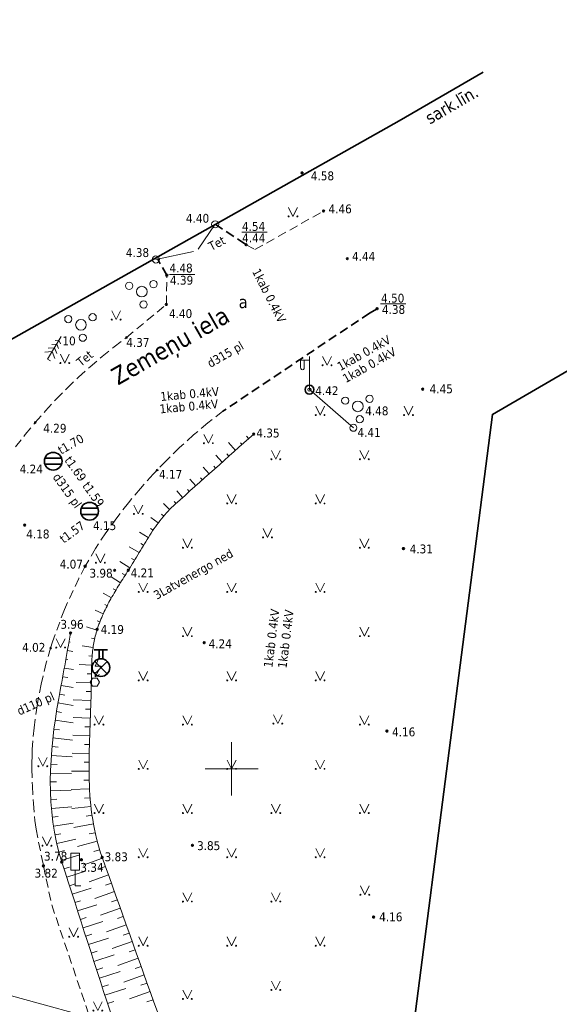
# Model space of a CAD drawing. Header units: metres. Extents: x 479801 to 960259, y 275948 to 557431.
# Tile 29 of 48: x 483488 to 483519, y 275987 to 276042. Entities that reach past the tile are written whole.
import ezdxf
from ezdxf.enums import TextEntityAlignment as Align

# ---------------------------------------------------------------- set-up
doc = ezdxf.new("R2010")
doc.units = ezdxf.units.M
doc.linetypes.add('ADTI_0', pattern=[2, 1, 1])
doc.linetypes.add('ADTI_2', pattern=[0.75, 0.5, -0.25])
for name, color, linetype, lineweight in [('APGR_SARK_####_####_#', 1, 'ADTI_0', 35), ('APGR_SARK_####_TKST_#', 240, 'ADTI_0', 9), ('APGS_ELEM_####_####_#', 1, 'ADTI_0', 9), ('APGS_VADV_ZSPR_TKST_#', 240, 'ADTI_0', 9), ('CELI_CAPM_####_####_#', 7, 'ADTI_2', 35), ('CELI_CMAL_####_####_#', 7, 'ADTI_2', 9), ('CELI_CSEG_####_TKST_#', 7, 'ADTI_0', 9), ('CELI_ELEM_####_####_#', 7, 'ADTI_0', 9), ('CELI_IELA_####_TKST_#', 7, 'ADTI_0', 35), ('CKOM_ELEM_####_####_#', 135, 'ADTI_0', 9), ('ELEK_ELEM_####_####_#', 7, 'ADTI_0', 35), ('ELEK_SAIT_####_####_#', 7, 'ADTI_0', 9), ('ELEK_STUT_####_####_#', 7, 'ADTI_0', 9), ('ELEK_VADV_ZSPR_TKST_#', 7, 'ADTI_0', 9), ('GEOD_ELEM_####_####_#', 7, 'ADTI_0', 35), ('LKAN_ELEM_####_####_#', 34, 'ADTI_0', 35), ('NORB_ELEM_####_####_#', 7, 'ADTI_0', 9), ('NORB_ZOGS_BARJ_####_#', 7, 'ADTI_0', 9), ('RELJ_AATZ_####_TKST_#', 7, 'ADTI_0', 9), ('RELJ_ELEM_####_####_#', 7, 'ADTI_0', 35), ('RELJ_NOGA_####_####_#', 7, 'ADTI_0', 9), ('TERT_ELEM_####_####_#', 3, 'ADTI_0', 9), ('UDTK_ELEM_####_####_#', 120, 'ADTI_0', 35), ('UDTK_VADP_UDEN_TKST_#', 120, 'ADTI_0', 9)]:
    doc.layers.add(name, color=color, linetype=linetype, lineweight=lineweight)
for name, color, linetype, lineweight, true_color in [('LKAN_ELEM_PAST_TKST_#', 7, 'ADTI_0', 9, 0x965c00), ('LKAN_VADP_PAST_TKST_#', 7, 'ADTI_0', 9, 0x965c00), ('SAKT_VADP_KABE_TKST_#', 5, 'ADTI_0', 9, 0x0000ff), ('SAKT_VADP_NEDR_TKST_#', 7, 'ADTI_0', 9, 0xc0c0c0), ('TERT_DIAM_####_TKST_#', 7, 'ADTI_0', 9, 0x00e100)]:
    doc.layers.add(name, color=color, linetype=linetype, lineweight=lineweight, true_color=true_color)
doc.styles.add('Tahoma_05_CB', font='tahoma.ttf', dxfattribs={"height": 0.5})
doc.styles.add('Tahoma_05_LB', font='tahoma.ttf', dxfattribs={"height": 0.5})
doc.styles.add('Tahoma_05_LT', font='tahoma.ttf', dxfattribs={"height": 0.5})
doc.styles.add('Tahoma_07_CB', font='tahoma.ttf', dxfattribs={"height": 0.7})
doc.styles.add('Tahoma_07_CC', font='tahoma.ttf', dxfattribs={"height": 0.7})
doc.styles.add('Tahoma_1_LB', font='tahoma.ttf', dxfattribs={"height": 1})

# ---------------------------------------------------------------- blocks, each defined once
blk = doc.blocks.new('PKT')
at = {"layer": 'RELJ_ELEM_####_####_#', "color": 7, "linetype": 'Continuous', "lineweight": 35}
blk.add_circle((0, 0), 0.05, dxfattribs=at)
blk = doc.blocks.new('UHIDRV')
at = {"layer": 'UDTK_ELEM_####_####_#', "color": 120, "linetype": 'Continuous', "lineweight": 35, "true_color": 0x00fea0}
for p, q in [((-0.375, 1), (0.375, 1)), ((-0.1, 0.5), (-0.1, 1)), ((0.1, 0.5), (0.1, 1)), ((-0.354, 0.354), (0.354, -0.354)), ((-0.354, -0.354), (0.354, 0.354))]:
    blk.add_line(p, q, dxfattribs=at)
blk.add_circle((0, 0), 0.5, dxfattribs=at)
blk = doc.blocks.new('LKAKA')
at = {"layer": 'LKAN_ELEM_####_####_#', "color": 34, "linetype": 'Continuous', "lineweight": 35, "true_color": 0x965c00}
for p, q in [((-0.468, 0.175), (0.468, 0.175)), ((-0.468, -0.175), (0.468, -0.175))]:
    blk.add_line(p, q, dxfattribs=at)
blk.add_circle((0, 0), 0.5, dxfattribs=at)
blk = doc.blocks.new('KRUMS1')
at = {"layer": 'TERT_ELEM_####_####_#', "color": 3, "linetype": 'Continuous', "lineweight": 9, "ltscale": 0.933333, "true_color": 0x00f000}
for centre, radius in [((0.661, 0.425), 0.207), ((-0.714, 0.324), 0.204), ((0, 0), 0.301), ((0.103, -0.728), 0.205)]:
    blk.add_circle(centre, radius, dxfattribs=at)
blk = doc.blocks.new('ELKST')
at = {"layer": 'ELEK_ELEM_####_####_#', "color": 7, "linetype": 'Continuous', "lineweight": 35}
blk.add_circle((0, 0), 0.25, dxfattribs=at)
blk = doc.blocks.new('ELSTUT')
at = {"layer": 'ELEK_ELEM_####_####_#', "color": 7, "linetype": 'Continuous', "lineweight": 9}
blk.add_circle((0, 0), 0.2, dxfattribs=at)
blk = doc.blocks.new('APLAMP')
at = {"layer": 'APGS_ELEM_####_####_#', "color": 240, "linetype": 'Continuous', "lineweight": 9, "true_color": 0xfe005e}
for p, q in [((0, 0), (0, 1.883)), ((0, 1.667), (-0.635, 1.662)), ((-0.5, 1.663), (-0.5, 1.271)), ((-0.29, 1.665), (-0.29, 1.271))]:
    blk.add_line(p, q, dxfattribs=at)
blk.add_circle((0, 0), 0.09, dxfattribs=at)
at = {"layer": 'APGS_ELEM_####_####_#', "color": 240, "linetype": 'Continuous', "lineweight": 9, "true_color": 0xfe005e, "extrusion": (0, 0, -1)}
blk.add_ellipse((-0.395, 1.271), major_axis=(0, -0.151), ratio=0.695971, start_param=4.712389, end_param=7.853982, dxfattribs=at)
blk = doc.blocks.new('PKT_1')
at = {"layer": 'RELJ_ELEM_####_####_#', "color": 7, "linetype": 'Continuous', "lineweight": 20, "ltscale": 0.7}
blk.add_circle((0, 0), 0.05, dxfattribs=at)
blk = doc.blocks.new('KABST')
at = {"layer": 'CKOM_ELEM_####_####_#', "color": 7, "linetype": 'Continuous', "lineweight": 9}
blk.add_line((0.023, 0.3), (0.264, 0.439), dxfattribs=at)
blk.add_lwpolyline([(0.272, 1.462), (0.023, 0.899), (0.359, 0.899), (0.023, 0.3), (0.001, 0.57)], dxfattribs=at)
blk.add_lwpolyline([(-0.133, -0.23), (0.133, -0.23), (0.266, 0), (0.133, 0.231), (-0.133, 0.231), (-0.266, 0), (-0.133, -0.23)], close=True, dxfattribs=at)
blk = doc.blocks.new('BARJST')
at = {"layer": 'NORB_ELEM_####_####_#', "color": 52, "linetype": 'Continuous', "lineweight": 9, "true_color": 0xe1e100}
blk.add_circle((0, 0), 0.202, dxfattribs=at)
blk = doc.blocks.new('EGLE')
at = {"layer": 'TERT_ELEM_####_####_#', "color": 92, "linetype": 'Continuous', "lineweight": 9, "true_color": 0x00e100}
for p, q in [((0, 1.25), (-0.176, 1.122)), ((0, 1.5), (0, 0)), ((0, 1.25), (0.174, 1.122)), ((0, 0.75), (-0.278, 0.546)), ((0, 1), (-0.216, 0.842)), ((0, 1), (0.216, 0.842)), ((0, 0.75), (0.278, 0.546)), ((0, 0.5), (-0.332, 0.256)), ((0, 0.5), (0.334, 0.256)), ((0, 0), (0.2, 0))]:
    blk.add_line(p, q, dxfattribs=at)
blk = doc.blocks.new('CZIME')
at = {"layer": 'CELI_ELEM_####_####_#', "color": 7, "linetype": 'Continuous', "lineweight": 9}
for p, q in [((0.246, 1.847), (-0.254, 1.847)), ((-0.254, 0.878), (-0.254, 1.847)), ((0.246, 0.878), (0.246, 1.847)), ((0.246, 0.878), (-0.254, 0.878)), ((0, 0.878), (0, 0)), ((0, 0), (0.315, 0))]:
    blk.add_line(p, q, dxfattribs=at)
blk = doc.blocks.new('MAURS')
at = {"layer": 'TERT_ELEM_####_####_#', "color": 92, "linetype": 'Continuous', "lineweight": 9, "true_color": 0x00e100}
for p, q in [((-0.25, 0.5), (0, 0)), ((0, 0), (0.25, 0.5))]:
    blk.add_line(p, q, dxfattribs=at)
for centre, radius in [((-0.25, 0), 0.028), ((0.25, 0), 0.0263)]:
    blk.add_circle(centre, radius, dxfattribs=at)
blk = doc.blocks.new('KRUSTS')
at = {"layer": 'GEOD_ELEM_####_####_#', "color": 7, "linetype": 'Continuous', "lineweight": 9}
for p, q in [((0, 1.5), (0, 0)), ((-1.5, 0), (0, 0)), ((0, 0), (0, -1.5)), ((0, 0), (1.5, 0))]:
    blk.add_line(p, q, dxfattribs=at)

msp = doc.modelspace()

# ---------------------------------------------------------------- linework, layer by layer
at = {"layer": 'APGR_SARK_####_####_#'}
for points in [[(483514.21906, 276039.38801), (483509.46102, 276036.62137), (483479.78774, 276019.92067), (483421.53255, 276114.97655), (483394.89693, 276145.1528), (483381.929, 276155.434), (483312.74564, 276207.45583), (483272.863, 276228.124), (483283.479, 276233.951), (483302.04675, 276233.55658)], [(483523.07056, 276024.87762), (483514.73545, 276020.03102), (483506.49199, 275956.04476)]]:
    msp.add_lwpolyline(points, dxfattribs=at)
at = {"layer": 'CELI_CAPM_####_####_#'}
for points in [[(483499.07335, 276030.78139), (483500.81351, 276029.62926)], [(483496.33357, 276027.90118), (483495.80062, 276028.84431)], [(483508.22692, 276026.01243), (483507.787, 276025.76), (483499.496, 276020.212)]]:
    msp.add_lwpolyline(points, dxfattribs=at)
at = {"layer": 'CELI_CMAL_####_####_#'}
for points in [[(483500.81351, 276029.62926), (483501.31981, 276029.35545), (483505.19469, 276031.53157)], [(483487.78947, 276018.19974), (483488.33438, 276018.89747), (483488.89944, 276019.57971), (483489.48398, 276020.24557), (483490.08727, 276020.89425), (483490.70855, 276021.52496), (483491.34699, 276022.13696), (483492.00176, 276022.72957), (483492.67197, 276023.30215), (483493.3567, 276023.85414), (483494.055, 276024.385), (483496.30818, 276026.25276), (483496.33357, 276027.90118)], [(483499.496, 276020.212), (483498.66234, 276019.55804), (483497.85007, 276018.87362), (483497.06085, 276018.15981), (483496.29626, 276017.4178), (483495.79097, 276016.8917), (483495.55776, 276016.64889), (483494.84677, 276015.85448), (483494.16458, 276015.03606), (483493.51236, 276014.19523), (483492.89118, 276013.33364), (483492.302, 276012.453), (483491.72279, 276011.4508), (483491.35588, 276010.76455), (483490.54465, 276009.00397), (483489.87589, 276007.18772), (483489.76864, 276006.82566), (483489.52281, 276005.99585), (483489.23005, 276004.78527), (483488.99898, 276003.56061), (483488.8305, 276002.32658), (483488.725, 276001.088), (483488.71687, 276000.72539), (483488.71316, 276000.3627), (483488.71388, 276000), (483488.7378, 275999.02458), (483488.79389, 275998.04836), (483488.88225, 275997.07292), (483488.94256, 275996.5864), (483489.36165, 275994.51753), (483489.83217, 275992.30521), (483495.30773, 275976.1135)]]:
    msp.add_lwpolyline(points, dxfattribs=at)
at = {"layer": 'ELEK_SAIT_####_####_#'}
msp.add_line((483507.04347, 275981.83198), (483467.08033, 275992.78524), dxfattribs=at)
at = {"layer": 'ELEK_STUT_####_####_#'}
msp.add_lwpolyline([(483504.39681, 276021.43465), (483506.88123, 276019.28184)], dxfattribs=at)
at = {"layer": 'NORB_ZOGS_BARJ_####_#'}
for points in [[(483499.071, 276030.78), (483498.10462, 276029.38545)], [(483495.719, 276028.796), (483497.83797, 276029.25204)]]:
    msp.add_lwpolyline(points, dxfattribs=at)
at = {"layer": 'RELJ_AATZ_####_TKST_#'}
for p, q in [((483500.56693, 276030.333), (483502.0073, 276030.333)), ((483496.48098, 276027.93823), (483497.92135, 276027.93823)), ((483508.40872, 276026.27685), (483509.84908, 276026.27685))]:
    msp.add_line(p, q, dxfattribs=at)
at = {"layer": 'RELJ_NOGA_####_####_#'}
for p, q in [((483500.95991, 276018.66932), (483500.83712, 276018.80687)), ((483500.21389, 276018.00339), (483499.82477, 276018.43931)), ((483500.5869, 276018.33635), (483500.50187, 276018.43161)), ((483499.46788, 276017.33746), (483499.11237, 276017.73572)), ((483499.84088, 276017.67042), (483499.72358, 276017.80184)), ((483498.72186, 276016.67153), (483498.38744, 276017.04616)), ((483499.09487, 276017.0045), (483498.99461, 276017.11681)), ((483497.97585, 276016.0056), (483497.64026, 276016.38154)), ((483498.34885, 276016.33857), (483498.2483, 276016.45121)), ((483497.22983, 276015.33967), (483496.89808, 276015.71132)), ((483497.60284, 276015.67264), (483497.50241, 276015.78514)), ((483496.85682, 276015.00671), (483496.75916, 276015.11611)), ((483496.495, 276014.66182), (483496.14486, 276015.00385)), ((483495.84807, 276013.90008), (483495.42914, 276014.21628)), ((483496.16003, 276014.29075), (483496.04286, 276014.38892)), ((483495.55656, 276013.49393), (483495.42234, 276013.58594)), ((483495.28694, 276013.0729), (483494.79951, 276013.37552)), ((483494.7642, 276012.22042), (483494.21335, 276012.54935)), ((483495.0242, 276012.6475), (483494.8687, 276012.74296)), ((483494.50753, 276011.79133), (483494.33598, 276011.89494)), ((483494.24589, 276011.36525), (483493.67363, 276011.72071)), ((483493.71304, 276010.51905), (483493.19299, 276010.84616)), ((483493.98046, 276010.94153), (483493.81439, 276011.04678)), ((483493.45163, 276010.09285), (483493.30495, 276010.18017)), ((483493.20053, 276009.66049), (483492.74081, 276009.92265)), ((483492.96295, 276009.2206), (483492.82908, 276009.28921)), ((483492.74626, 276008.77003), (483492.28311, 276008.9777)), ((483492.38544, 276007.83802), (483491.80346, 276008.02383)), ((483492.55245, 276008.30921), (483492.39623, 276008.36902)), ((483492.25733, 276007.35487), (483492.07413, 276007.39564)), ((483490.8057, 276007.17663), (483490.86348, 276007.16619)), ((483492.16808, 276006.86302), (483491.55535, 276006.94958)), ((483490.7168, 276006.6846), (483491.01913, 276006.62998)), ((483492.11597, 276006.36587), (483491.9206, 276006.3797)), ((483490.53902, 276005.70053), (483491.05182, 276005.60788)), ((483490.62791, 276006.19256), (483490.73841, 276006.1726)), ((483492.08828, 276005.86665), (483491.37794, 276005.89727)), ((483490.45012, 276005.20849), (483490.73543, 276005.15695)), ((483492.0771, 276005.3668), (483491.84097, 276005.36943)), ((483490.36123, 276004.71646), (483491.03894, 276004.59402)), ((483492.07047, 276004.86684), (483491.2068, 276004.88208)), ((483490.27233, 276004.22442), (483490.56339, 276004.17184)), ((483492.06063, 276004.36694), (483491.77936, 276004.37251)), ((483490.18429, 276003.73224), (483491.04914, 276003.58205)), ((483492.04823, 276003.86709), (483491.04242, 276003.89944)), ((483490.10186, 276003.23908), (483490.38662, 276003.1934)), ((483492.01358, 276002.8677), (483491.04861, 276002.90355)), ((483492.03155, 276003.36737), (483491.73742, 276003.37766)), ((483490.02629, 276002.74483), (483491.04075, 276002.59567)), ((483491.99501, 276002.36804), (483491.70707, 276002.37874)), ((483489.95852, 276002.24945), (483490.27888, 276002.20778)), ((483491.97677, 276001.86837), (483491.01999, 276001.90216)), ((483489.84863, 276001.25556), (483490.19293, 276001.22301)), ((483489.89911, 276001.753), (483491.01151, 276001.62799)), ((483491.96055, 276001.36864), (483491.67362, 276001.37631)), ((483489.8078, 276000.75724), (483490.98068, 276000.67094)), ((483491.95182, 276000.86872), (483490.98756, 276000.87935)), ((483489.77751, 276000.25817), (483490.13378, 276000.24049)), ((483491.94938, 276000.36873), (483491.65576, 276000.36842)), ((483489.75835, 275999.75855), (483490.94976, 275999.72768)), ((483491.95126, 275999.86874), (483490.9541, 275999.86154)), ((483489.75111, 275999.25862), (483490.1062, 275999.25691)), ((483491.95542, 275999.36875), (483491.65013, 275999.36598)), ((483489.75671, 275998.75866), (483490.92959, 275998.79257)), ((483491.96863, 275998.86895), (483490.9295, 275998.8266)), ((483489.77603, 275998.25905), (483490.12492, 275998.27687)), ((483492.04672, 275997.87221), (483490.96891, 275997.75049)), ((483491.99908, 275998.36991), (483491.68146, 275998.3444)), ((483489.80996, 275997.76022), (483490.96175, 275997.85836)), ((483489.85935, 275997.26269), (483490.20068, 275997.30312)), ((483492.11113, 275997.3764), (483491.78226, 275997.327)), ((483489.92522, 275996.76707), (483491.04533, 275996.93373)), ((483492.19178, 275996.88296), (483491.07743, 275996.68717)), ((483490.00827, 275996.27405), (483490.33859, 275996.33452)), ((483492.2884, 275996.39242), (483491.9519, 275996.32005)), ((483490.10959, 275995.78445), (483491.1919, 275996.02469)), ((483492.4031, 275995.90578), (483491.28617, 275995.61196)), ((483490.23007, 275995.29922), (483490.54913, 275995.3842)), ((483490.3701, 275994.81927), (483491.41567, 275995.14726)), ((483492.53877, 275995.42459), (483492.2078, 275995.32221)), ((483492.6971, 275994.95038), (483491.61225, 275994.56253)), ((483490.52378, 275994.34347), (483490.83787, 275994.44521)), ((483490.67786, 275993.8678), (483491.73413, 275994.20995)), ((483493.03375, 275994.00874), (483491.93897, 275993.61735)), ((483492.86542, 275994.47956), (483492.53848, 275994.36267)), ((483490.83194, 275993.39214), (483491.15161, 275993.49569)), ((483493.20207, 275993.53793), (483492.87215, 275993.41998)), ((483490.98602, 275992.91647), (483492.06089, 275993.26465)), ((483493.37039, 275993.06711), (483492.2657, 275992.67217)), ((483491.14009, 275992.4408), (483491.46535, 275992.54616)), ((483491.29417, 275991.96513), (483492.38766, 275992.31934)), ((483493.53871, 275992.5963), (483493.20582, 275992.47728)), ((483493.70703, 275992.12548), (483492.59242, 275991.72699)), ((483491.44825, 275991.48947), (483491.77909, 275991.59663)), ((483491.60233, 275991.0138), (483492.71443, 275991.37403)), ((483494.04368, 275991.18385), (483492.91915, 275990.78182)), ((483493.87536, 275991.65466), (483493.53948, 275991.53459)), ((483491.75641, 275990.53813), (483492.09283, 275990.64711)), ((483494.212, 275990.71303), (483493.87315, 275990.59189)), ((483491.91049, 275990.06246), (483493.0412, 275990.42873)), ((483494.38032, 275990.24222), (483493.24587, 275989.83664)), ((483492.06457, 275989.5868), (483492.40657, 275989.69758)), ((483494.54864, 275989.7714), (483494.20682, 275989.64919)), ((483492.21865, 275989.11113), (483493.36797, 275989.48342)), ((483494.71696, 275989.30058), (483493.5726, 275988.89146)), ((483492.37273, 275988.63546), (483492.72032, 275988.74805)), ((483492.52681, 275988.15979), (483493.69474, 275988.53811)), ((483494.88529, 275988.82977), (483494.54049, 275988.7065)), ((483495.05361, 275988.35895), (483493.89932, 275987.94628)), ((483495.22193, 275987.88813), (483494.87416, 275987.7638)), ((483492.68089, 275987.68413), (483493.03406, 275987.79853)), ((483492.83497, 275987.20846), (483494.02151, 275987.59281)), ((483495.39025, 275987.41732), (483494.22604, 275987.0011)), ((483492.98905, 275986.73279), (483493.3478, 275986.849)), ((483495.55857, 275986.9465), (483495.20782, 275986.82111))]:
    msp.add_line(p, q, dxfattribs=at)
for points, knots in [([(483501.24501, 276018.92381), (483499.76688, 276017.60437), (483498.28875, 276016.28492), (483496.81062, 276014.96547), (483496.52797, 276014.71316), (483496.27161, 276014.43312), (483496.03281, 276014.13664), (483495.7928, 276013.83866), (483495.57092, 276013.5299), (483495.36978, 276013.20634), (483495.16633, 276012.87907), (483494.96352, 276012.55182), (483494.76499, 276012.22173), (483494.66526, 276012.05593), (483494.56735, 276011.88907), (483494.46675, 276011.7238), (483494.36616, 276011.55856), (483494.26402, 276011.39427), (483494.16187, 276011.22998), (483493.99484, 276010.96134), (483493.82324, 276010.69562), (483493.65541, 276010.42742), (483493.48945, 276010.16221), (483493.33177, 276009.89232), (483493.17736, 276009.61986), (483493.02253, 276009.34667), (483492.88148, 276009.06673), (483492.75116, 276008.78096), (483492.68505, 276008.636), (483492.62275, 276008.4898), (483492.56483, 276008.34152), (483492.5355, 276008.26645), (483492.50734, 276008.19106), (483492.47963, 276008.11537), (483492.45163, 276008.03887), (483492.42542, 276007.96199), (483492.40024, 276007.88437), (483492.31967, 276007.63602), (483492.25832, 276007.38335), (483492.21116, 276007.12608), (483492.16489, 276006.87366), (483492.13222, 276006.62047), (483492.11593, 276006.36523), (483492.09971, 276006.11114), (483492.08459, 276005.85716), (483492.08029, 276005.60276), (483492.07599, 276005.34838), (483492.07522, 276005.09396), (483492.06999, 276004.83961), (483492.06332, 276004.51543), (483492.05823, 276004.19119), (483492.04823, 276003.86709)], [0, 0, 0, 0, 0.32342411, 0.32342411, 0.32342411, 0.38526961, 0.38526961, 0.38526961, 0.44742843, 0.44742843, 0.44742843, 0.51030153, 0.51030153, 0.51030153, 0.54188227, 0.54188227, 0.54188227, 0.57345987, 0.57345987, 0.57345987, 0.62509618, 0.62509618, 0.62509618, 0.67615809, 0.67615809, 0.67615809, 0.72735658, 0.72735658, 0.72735658, 0.75332747, 0.75332747, 0.75332747, 0.76647694, 0.76647694, 0.76647694, 0.77976721, 0.77976721, 0.77976721, 0.82229001, 0.82229001, 0.82229001, 0.86401177, 0.86401177, 0.86401177, 0.90554378, 0.90554378, 0.90554378, 0.94707097, 0.94707097, 0.94707097, 1, 1, 1, 1]), ([(483496.22471, 275976.74377), (483494.28269, 275982.7391), (483492.34067, 275988.73442), (483490.39866, 275994.72974), (483489.449, 275997.66148), (483489.67907, 276000.94066), (483490.22696, 276003.97328), (483490.45005, 276005.20807), (483490.67313, 276006.44285), (483490.89621, 276007.67764)], [0, 0, 0, 0, 0.59237777, 0.59237777, 0.59237777, 0.882053, 0.882053, 0.882053, 1, 1, 1, 1]), ([(483492.04823, 276003.86709), (483492.02507, 276003.11636), (483491.99349, 276002.36588), (483491.96783, 276001.61525), (483491.94215, 276000.86409), (483491.94836, 276000.11196), (483491.9555, 275999.36042), (483491.96254, 275998.61818), (483492.02717, 275997.87913), (483492.14746, 275997.14175), (483492.26676, 275996.41047), (483492.43211, 275995.69158), (483492.67994, 275994.99838), (483494.75994, 275989.18037), (483496.83994, 275983.36236), (483498.91994, 275977.54436)], [0, 0, 0, 0, 0.08199837, 0.08199837, 0.08199837, 0.16405446, 0.16405446, 0.16405446, 0.24509516, 0.24509516, 0.24509516, 0.32546491, 0.32546491, 0.32546491, 1, 1, 1, 1])]:
    msp.add_open_spline(points, degree=3, knots=knots, dxfattribs=at)

# ---------------------------------------------------------------- block references
at = {"layer": 'APGS_ELEM_####_####_#', "color": 240, "linetype": 'Continuous', "lineweight": 9, "ltscale": 0.7, "true_color": 0xfe005e}
msp.add_blockref('APLAMP', (483504.39681, 276021.43465), dxfattribs=at)
at = {"layer": 'CELI_ELEM_####_####_#', "color": 2, "linetype": 'Continuous', "lineweight": 9, "ltscale": 0.7, "true_color": 0xffff00}
msp.add_blockref('CZIME', (483491.15498, 275993.39094), dxfattribs=at)
at = {"layer": 'CKOM_ELEM_####_####_#', "color": 7, "linetype": 'Continuous', "lineweight": 9, "ltscale": 0.7, "true_color": 0xffffff}
msp.add_blockref('KABST', (483492.268, 276004.9019), dxfattribs=at)
at = {"layer": 'ELEK_ELEM_####_####_#', "color": 30, "linetype": 'Continuous', "lineweight": 20, "ltscale": 0.7, "true_color": 0xff7f00}
msp.add_blockref('ELKST', (483504.39681, 276021.43465), dxfattribs=at)
at = {"layer": 'ELEK_ELEM_####_####_#', "color": 30, "linetype": 'Continuous', "lineweight": 9, "ltscale": 0.7, "true_color": 0xff7f00}
msp.add_blockref('ELSTUT', (483506.88123, 276019.28184), dxfattribs=at)
at = {"layer": 'GEOD_ELEM_####_####_#', "color": 7, "linetype": 'Continuous', "lineweight": 9, "ltscale": 0.7, "true_color": 0xffffff}
msp.add_blockref('KRUSTS', (483500, 276000), dxfattribs=at)
at = {"layer": 'LKAN_ELEM_####_####_#', "color": 34, "linetype": 'Continuous', "lineweight": 20, "ltscale": 0.7, "true_color": 0x965c00}
for p in [(483489.91402, 276017.38892), (483491.96922, 276014.56188)]:
    msp.add_blockref('LKAKA', p, dxfattribs=at)
at = {"layer": 'NORB_ELEM_####_####_#', "color": 52, "linetype": 'Continuous', "lineweight": 9, "ltscale": 0.7, "true_color": 0xe1e100}
for p in [(483499.071, 276030.78), (483495.719, 276028.796)]:
    msp.add_blockref('BARJST', p, dxfattribs=at)
at = {"layer": 'RELJ_ELEM_####_####_#', "color": 7, "linetype": 'Continuous', "lineweight": 20, "ltscale": 0.7, "true_color": 0xffffff}
for name, p in [('PKT', (483503.9822, 276033.68774)), ('PKT', (483505.19469, 276031.53157)), ('PKT', (483500.81351, 276029.62926)), ('PKT', (483506.53953, 276028.8385)), ('PKT', (483496.33357, 276027.90118)), ('PKT', (483496.30818, 276026.25276)), ('PKT', (483508.22692, 276026.01243)), ('PKT_1', (483494.055, 276024.385)), ('PKT', (483510.79615, 276021.46463)), ('PKT_1', (483488.89944, 276019.57971)), ('PKT', (483501.24501, 276018.92381)), ('PKT_1', (483495.79097, 276016.8917)), ('PKT', (483488.2999, 276013.77926)), ('PKT', (483509.71103, 276012.45045)), ('PKT', (483491.72279, 276011.4508)), ('PKT', (483493.38757, 276011.21952)), ('PKT', (483494.16187, 276011.22998)), ('PKT', (483492.40024, 276007.88437)), ('PKT', (483490.89621, 276007.67764)), ('PKT_1', (483489.76864, 276006.82566)), ('PKT', (483498.45189, 276007.13146)), ('PKT', (483508.77764, 276002.13571)), ('PKT', (483497.78123, 275995.67728)), ('PKT', (483489.36165, 275994.51753)), ('PKT', (483490.39866, 275994.72974)), ('PKT', (483491.50859, 275994.86241)), ('PKT', (483492.67994, 275994.99838)), ('PKT', (483508.02323, 275991.62233))]:
    msp.add_blockref(name, p, dxfattribs=at)
at = {"layer": 'TERT_ELEM_####_####_#', "color": 92, "linetype": 'Continuous', "lineweight": 9, "ltscale": 0.7, "true_color": 0x00e100}
for p in [(483503.46535, 276031.22724), (483493.47547, 276025.39612), (483490.57053, 276022.94125), (483505.39206, 276022.81267), (483505, 276020), (483510, 276020), (483498.68604, 276018.4092), (483502.5, 276017.5), (483507.5, 276017.5), (483500, 276015), (483505, 276015), (483494.7218, 276014.41361), (483502.02912, 276013.08043), (483497.5, 276012.5), (483507.5, 276012.5), (483492.58021, 276011.65131), (483495, 276010), (483500, 276010), (483505, 276010), (483497.5, 276007.5), (483507.5, 276007.5), (483490.33193, 276006.8579), (483495, 276005), (483500, 276005), (483505, 276005), (483492.5, 276002.5), (483497.5, 276002.5), (483502.61009, 276002.55552), (483507.5, 276002.5), (483489.32737, 276000.14901), (483495, 276000), (483500, 276000), (483505, 276000), (483492.5, 275997.5), (483497.5, 275997.5), (483502.5, 275997.5), (483507.5, 275997.5), (483489.55844, 275995.65692), (483495, 275995), (483500, 275995), (483505, 275995), (483497.5, 275992.5), (483502.5, 275992.5), (483507.52915, 275992.88426), (483491.07026, 275990.50811), (483495, 275990), (483500, 275990), (483505, 275990), (483502.5, 275987.5), (483497.49742, 275986.99642), (483492.43498, 275986.33765)]:
    msp.add_blockref('MAURS', p, dxfattribs=at)
at = {"layer": 'TERT_ELEM_####_####_#', "color": 3, "linetype": 'Continuous', "lineweight": 9, "ltscale": 0.933333, "true_color": 0x00f000}
for p in [(483494.921, 276026.977), (483491.481, 276025.101), (483507.13603, 276020.48858)]:
    msp.add_blockref('KRUMS1', p, dxfattribs=at)
at = {"layer": 'TERT_ELEM_####_####_#', "color": 92, "linetype": 'Continuous', "lineweight": 9, "ltscale": 0.7, "true_color": 0x00e100, "rotation": 328.5819594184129}
msp.add_blockref('EGLE', (483489.589, 276023.16), dxfattribs=at)
at = {"layer": 'UDTK_ELEM_####_####_#', "color": 120, "linetype": 'Continuous', "lineweight": 20, "ltscale": 0.7, "true_color": 0x00fea0}
msp.add_blockref('UHIDRV', (483492.612, 276005.722), dxfattribs=at)

# ---------------------------------------------------------------- texts
at = {"layer": 'APGR_SARK_####_TKST_#', "style": 'Tahoma_07_CB'}
msp.add_text('sark.līn.', height=0.7, rotation=30.176634, dxfattribs=at).set_placement((483512.61324, 276037.23337), align=Align.CENTER)
at = {"layer": 'APGS_VADV_ZSPR_TKST_#', "style": 'Tahoma_05_CB'}
for rotation, p in [(29.259523, (483507.65613, 276023.04479)), (5.315945, (483497.55781, 276020.74132)), (82.945608, (483502.808, 276007.37421))]:
    msp.add_text('1kab 0.4kV', height=0.5, rotation=rotation, dxfattribs=at).set_placement(p, align=Align.TOP_CENTER)
at = {"layer": 'CELI_CSEG_####_TKST_#', "style": 'Tahoma_07_CC'}
msp.add_text('a', height=0.7, dxfattribs=at).set_placement((483500.65156, 276026.39198), align=Align.MIDDLE_CENTER)
at = {"layer": 'CELI_IELA_####_TKST_#', "style": 'Tahoma_1_LB'}
msp.add_text('Zemeņu iela', height=1, rotation=29.756186, dxfattribs=at).set_placement((483493.57252, 276021.66047))
at = {"layer": 'ELEK_VADV_ZSPR_TKST_#', "style": 'Tahoma_05_CB'}
for rotation, p in [(297.150892, (483501.89641, 276026.63888)), (29.259523, (483507.59215, 276023.28987)), (5.315945, (483497.64915, 276020.94333)), (82.945608, (483502.50318, 276007.35375))]:
    msp.add_text('1kab 0.4kV', height=0.5, rotation=rotation, dxfattribs=at).set_placement(p, align=Align.CENTER)
at = {"layer": 'LKAN_ELEM_PAST_TKST_#', "style": 'Tahoma_05_LB'}
for s, p in [('4.24', (483488.01792, 276016.69577)), ('4.15', (483492.16295, 276013.49746))]:
    msp.add_text(s, height=0.5, dxfattribs=at).set_placement(p)
at = {"layer": 'LKAN_VADP_PAST_TKST_#', "style": 'Tahoma_05_CB'}
for s, rotation, p in [('d315 pl', 29.868521, (483499.7648, 276023.21403)), ('t1.70', 29.868521, (483491.03377, 276018.13758)), ('t1.69', 305.716781, (483490.97215, 276016.81445)), ('d315 pl', 305.716781, (483490.50986, 276015.58522)), ('t1.59', 305.716781, (483491.98578, 276015.37204)), ('t1.57', 36.350692, (483491.13322, 276013.18325))]:
    msp.add_text(s, height=0.5, rotation=rotation, dxfattribs=at).set_placement(p, align=Align.CENTER)
at = {"layer": 'RELJ_AATZ_####_TKST_#', "style": 'Tahoma_05_LT'}
for s, p in [('4.58', (483504.47644, 276033.77017)), ('4.46', (483505.47476, 276031.90249)), ('4.40', (483497.4171, 276031.37304)), ('4.54', (483500.58336, 276030.91234)), ('4.44', (483500.5911, 276030.26235)), ('4.38', (483494.02069, 276029.43261)), ('4.44', (483506.80312, 276029.21766)), ('4.48', (483496.4851, 276028.55877)), ('4.39', (483496.51446, 276027.87023)), ('4.50', (483508.44727, 276026.8565)), ('4.40', (483496.45881, 276025.98429)), ('4.38', (483508.49523, 276026.21562)), ('4.37', (483494.04147, 276024.35186)), ('4.42', (483504.7263, 276021.62423)), ('4.45', (483511.19155, 276021.72839)), ('4.48', (483507.54996, 276020.48446)), ('4.29', (483489.35197, 276019.50291)), ('4.35', (483501.39563, 276019.23468)), ('4.41', (483507.11188, 276019.26742)), ('4.17', (483495.89366, 276016.90238)), ('4.18', (483488.39051, 276013.52374)), ('4.31', (483510.06523, 276012.68124)), ('4.07', (483490.28125, 276011.82171)), ('3.98', (483491.9625, 276011.3115)), ('4.21', (483494.29367, 276011.3289)), ('3.96', (483490.3196, 276008.41948)), ('4.19', (483492.59794, 276008.1293)), ('4.24', (483498.69901, 276007.32094)), ('4.02', (483488.15748, 276007.11768)), ('4.16', (483509.06594, 276002.33765)), ('3.85', (483498.04483, 275995.90808)), ('3.78', (483489.39487, 275995.31281)), ('3.83', (483492.81998, 275995.27862)), ('3.34', (483491.45093, 275994.68107)), ('3.82', (483488.85917, 275994.35268)), ('4.16', (483508.34037, 275991.88197))]:
    msp.add_text(s, height=0.5, dxfattribs=at).set_placement(p, align=Align.TOP_LEFT)
at = {"layer": 'SAKT_VADP_KABE_TKST_#', "style": 'Tahoma_05_CB'}
msp.add_text('Tet', height=0.5, rotation=27.591192, dxfattribs=at).set_placement((483499.04461, 276029.93032), align=Align.TOP_CENTER)
msp.add_text('Tet', height=0.5, rotation=39.273487, dxfattribs=at).set_placement((483491.85438, 276023.01128), align=Align.CENTER)
at = {"layer": 'SAKT_VADP_NEDR_TKST_#', "style": 'Tahoma_05_CB'}
msp.add_text('3Latvenergo ned', height=0.5, rotation=29.498826, dxfattribs=at).set_placement((483497.95542, 276010.7894), align=Align.CENTER)
at = {"layer": 'TERT_DIAM_####_TKST_#', "style": 'Tahoma_05_LB'}
msp.add_text('10', height=0.5, dxfattribs=at).set_placement((483490.43444, 276023.94163))
at = {"layer": 'UDTK_VADP_UDEN_TKST_#', "style": 'Tahoma_05_CB'}
msp.add_text('d110 pl', height=0.5, rotation=23.990192, dxfattribs=at).set_placement((483489.02345, 276003.46139), align=Align.CENTER)

doc.saveas('drawing.dxf')
